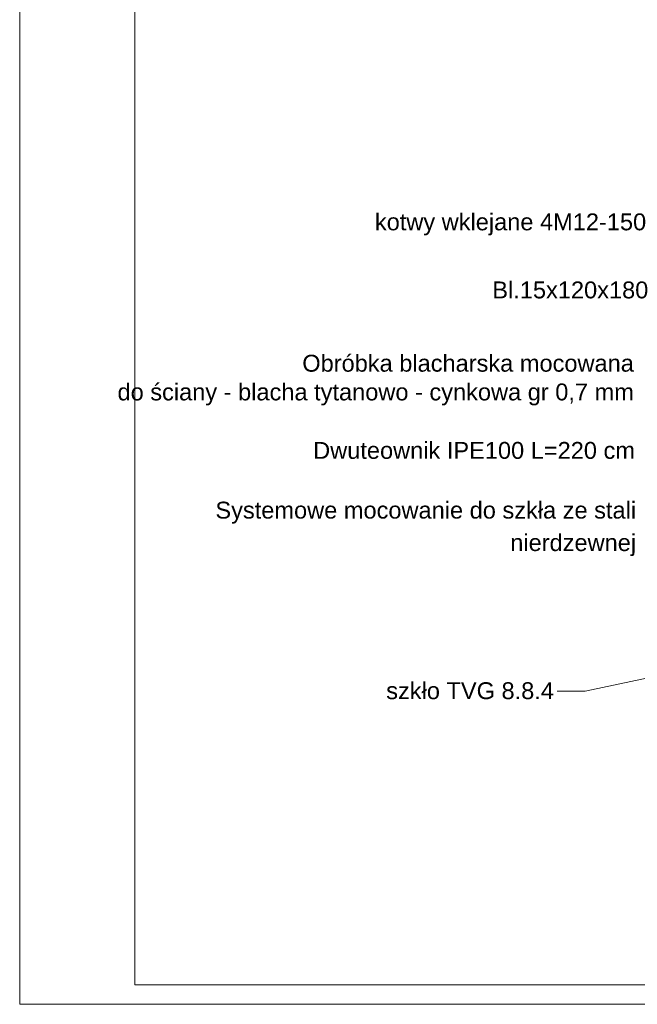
# Model space of a CAD drawing. Extents: x 5465377 to 5465550, y 5925276 to 5925338.
# Tile 120 of 182: x 5465432.61 to 5465434.44, y 5925317.72 to 5925320.64. Entities that reach past the tile are written whole.
import ezdxf

# ---------------------------------------------------------------- set-up
doc = ezdxf.new("R2010")
doc.units = 0
doc.header["$MEASUREMENT"] = 0
for name, color, linetype, lineweight in [('Opisy - Etykiety_Nr_pióra__141_Nr_Pióra__141', 7, 'Continuous', 0), ('Opisy - Etykiety_Nr_pióra__7_Nr_Pióra__7', 7, 'Continuous', 35), ('zzz_elewacje_Nr_pióra__141_Nr_Pióra__141', 7, 'Continuous', 0)]:
    doc.layers.add(name, color=color, linetype=linetype, lineweight=lineweight)
doc.styles.add('GENERATED_STYLE_1', font='arial.ttf')

msp = doc.modelspace()

# ---------------------------------------------------------------- linework, layer by layer
at = {"layer": 'Opisy - Etykiety_Nr_pióra__141_Nr_Pióra__141', "linetype": 'Continuous'}
for q in [(5465434.9793, 5925318.7996), (5465434.2009, 5925318.6513)]:
    msp.add_line((5465434.2839, 5925318.6513), q, dxfattribs=at)
at = {"layer": 'zzz_elewacje_Nr_pióra__141_Nr_Pióra__141', "linetype": 'Continuous', "flags": 128}
for points in [[(5465432.6092, 5925323.4578), (5465440.7291, 5925323.4578), (5465440.7291, 5925317.7244), (5465432.6092, 5925317.7244)], [(5465432.9503, 5925323.4122), (5465440.6705, 5925323.4122), (5465440.6705, 5925317.782), (5465432.9503, 5925317.782)]]:
    msp.add_lwpolyline(points, close=True, dxfattribs=at)

# ---------------------------------------------------------------- texts
at = {"layer": 'Opisy - Etykiety_Nr_pióra__7_Nr_Pióra__7', "linetype": 'Continuous', "char_height": 0.05, "style": 'GENERATED_STYLE_1'}
for s, insert, attachment_point in [('{kotwy wklejane 4M12-150 }', (5465434.4649, 5925320.0015), 9), ('{Bl.15x120x180 }', (5465434.4712, 5925319.8143), 9), ('{Dwuteownik IPE100 L=220 cm }', (5465433.4785, 5925319.3391), 7), ('{szkło TVG 8.8.4 }', (5465433.6949, 5925318.6274), 7)]:
    msp.add_mtext(s, dxfattribs=dict(at, insert=insert, attachment_point=attachment_point))
at = {"layer": 'Opisy - Etykiety_Nr_pióra__7_Nr_Pióra__7', "linetype": 'Continuous', "char_height": 0.05, "attachment_point": 9, "style": 'GENERATED_STYLE_1'}
for s, insert, width, line_spacing_factor in [('{Obróbka blacharska mocowana \\Pdo ściany - blacha tytanowo - cynkowa gr 0,7 mm}', (5465434.4284, 5925319.4978), 1.478133, 1.020511), ('{Systemowe mocowanie do szkła ze stali nierdzewnej }', (5465434.435, 5925319.0516), 1.249236, 1.153726)]:
    msp.add_mtext(s, dxfattribs=dict(at, insert=insert, width=width, line_spacing_factor=line_spacing_factor))

doc.saveas('drawing.dxf')
